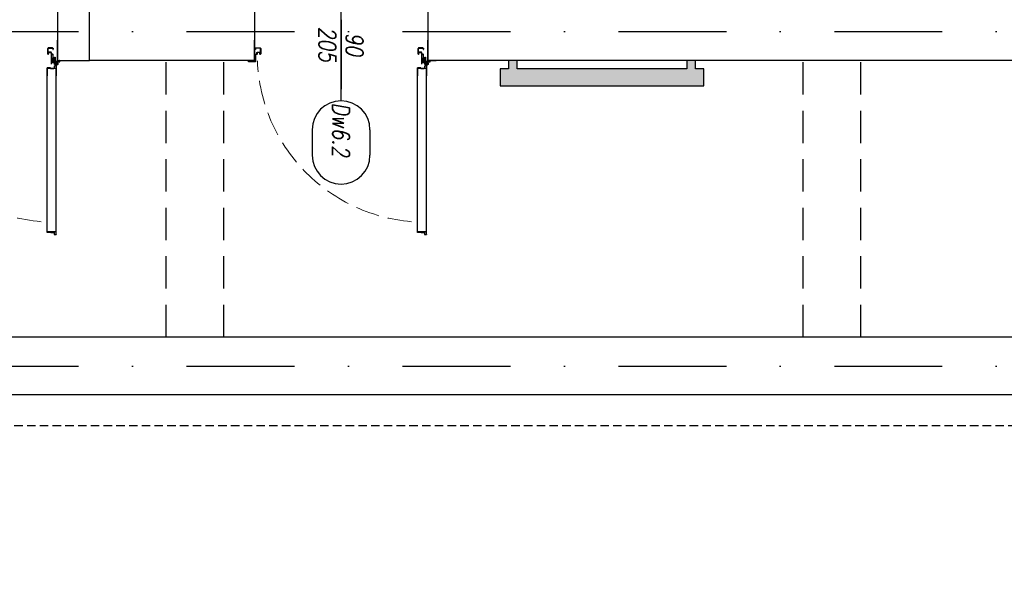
# Model space of a CAD drawing. Header units: millimetres. Extents: x 28600 to 181045, y -399112 to -163690.
# Tile 63 of 256: x 59252 to 59832, y -198393 to -198066. Entities that reach past the tile are written whole.
import ezdxf
from ezdxf.enums import TextEntityAlignment as Align

# ---------------------------------------------------------------- set-up
doc = ezdxf.new("R2010")
doc.units = ezdxf.units.MM
for name, pattern in [('CARKOVANA', [7.5, 5, -2.5]), ('CENTER', [0.6, 0.375, -0.075, 0.075, -0.075]), ('DASHDOT', [25.4, 12.7, -6.35, 0, -6.35]), ('HIDDEN', [9.525, 6.35, -3.175]), ('Hidden Line', [391.222223, 282.222223, -109])]:
    doc.linetypes.add(name, pattern=pattern)
doc.layers.get('0').update_dxf_attribs({"color": 8})
for name, color, linetype in [('!! 0_ Istn-sciany', 8, 'Continuous'), ('!! 0_ Istn-widok', 8, 'Continuous'), ('!! 1_PROJ Sciany', 8, 'Continuous'), ('!! 1_Wyburzenia', 8, 'CARKOVANA'), ('!! 2  nowe sciany - remont', 8, 'Continuous'), ('!! 2_Drzwi - nowe remont', 8, 'Continuous'), ('!! 2_drzwi opis', 8, 'Continuous'), ('0-osie-liniA', 8, 'DASHDOT')]:
    doc.layers.add(name, color=color, linetype=linetype)
doc.layers.add('!! 0_Istn-grzejniki', color=8, linetype='Continuous', plot=False)
doc.styles.add('50', font='ROMANS.shx', dxfattribs={"width": 0.8, "height": 10})
doc.styles.add('ARCHETYP', font='romans.shx', dxfattribs={"height": 15})

# ---------------------------------------------------------------- blocks, each defined once
blk = doc.blocks.new('1_ok-opis')
blk.add_line((0, 111.61), (0, 50))
for points in [[(-17, 128.61), (-17, 143.61)], [(17, 128.61), (17, 143.61)]]:
    blk.add_lwpolyline(points)
for centre, start, end in [((0, 143.61), 0, 180), ((0, 128.61), 180, 0)]:
    blk.add_arc(centre, 17, start, end)
at = {"style": 'ARCHETYP'}
for tag, height, rotation, p in [('NR', 12, 90, (0, 136.9)), ('NR', 12, 270, (0, 136.9)), ('SZEROKOŚĆ', 10, 270, (8, 78.29)), ('SZEROKOŚĆ', 10, 90, (-8, 78.29)), ('WYSOKOŚĆ', 10, 270, (-8, 78.29)), ('WYSOKOŚĆ', 10, 90, (8, 78.29))]:
    blk.add_attdef(tag, text='', height=height, rotation=rotation, dxfattribs=at).set_placement(p, align=Align.MIDDLE)
blk = doc.blocks.new('zaw-dr-90-p')
at = {"color": 2, "linetype": 'CENTER', "ltscale": 0.2}
for p, q in [((12, 0), (-12, 0)), ((0, 12), (0, -12)), ((24.5, 24), (31, 24)), ((24.5, 19), (31, 19))]:
    blk.add_line(p, q, dxfattribs=at)
at = {"ltscale": 0.2}
for p, q in [((10, 12), (6.5, 12)), ((10, 0), (10, 6.5))]:
    blk.add_line(p, q, dxfattribs=at)
blk.add_lwpolyline([(0, 6.5), (23.5, 6.5, 0.414214), (28, 11), (28, 31), (24.5, 31), (24.5, 11, -0.414214), (23.5, 10), (0, 10, 4.561698), (7.6, 6.5), (4.9, 4.2)], format="xyb", dxfattribs=at)
blk.add_lwpolyline([(-0.2, -0.2), (-2.5, -0.2), (-2.5, 0.2), (-0.2, 0.2), (-0.2, 2.5), (0.2, 2.5), (0.2, 0.2), (2.8, 0.2), (2.8, -0.2), (0.2, -0.2), (0.2, -2.8), (-0.2, -2.8)], close=True)
blk.add_lwpolyline([(10, 10), (10, 39), (6.5, 39), (6.5, 10)], dxfattribs=at)
blk.add_circle((0, 0), 6.5, dxfattribs=at)
blk = doc.blocks.new('drzwi 90- sc 12')
for p, q in [((-13620.32, 20410.16), (-13620.32, 20313.77)), ((-13614.92, 20409.86), (-13620.32, 20409.86)), ((-13616.12, 20410.26), (-13620.22, 20410.26)), ((-13616.12, 20410.26), (-13620, 20410.26)), ((-13618.17, 20410.26), (-13616.22, 20410.26)), ((-13618.17, 20410.26), (-13616.22, 20410.26)), ((-13616.12, 20410.26), (-13616.12, 20411.46)), ((-13616.12, 20411.46), (-13615.02, 20411.46)), ((-13614.92, 20411.36), (-13614.92, 20313.77)), ((-13620.32, 20313.47), (-13620.32, 20317.97)), ((-13614.92, 20312.27), (-13614.92, 20317.97)), ((-13614.92, 20313.77), (-13620.32, 20313.77)), ((-13618.22, 20313.37), (-13620.22, 20313.37)), ((-13618.22, 20313.67), (-13618.22, 20313.37)), ((-13618.22, 20313.67), (-13616.42, 20313.67)), ((-13617.77, 20311.12), (-13617.77, 20305.72)), ((-13617.77, 20311.12), (-13617.77, 20305.72)), ((-13616.17, 20309.92), (-13617.37, 20309.92)), ((-13616.17, 20309.92), (-13616.17, 20311.02)), ((-13615.92, 20313.17), (-13615.92, 20312.17)), ((-13615.92, 20312.17), (-13615.02, 20312.17)), ((-13715.57, 20308.32), (-13715.57, 20308.56)), ((-13715.57, 20307.69), (-13715.57, 20308.56)), ((-13715.57, 20307.82), (-13715.57, 20308.56)), ((-13715.57, 20307.72), (-13715.37, 20307.72)), ((-13715.77, 20301.96), (-13716.27, 20301.96)), ((-13616.77, 20301.96), (-13616.27, 20301.96))]:
    blk.add_line(p, q)
for points in [[(-13665.27, 20284.96), (-13665.27, 20325.83)], [(-13615.57, 20309.64), (-13615.32, 20309.64), (-13615.32, 20309.82), (-13616.32, 20309.82), (-13616.32, 20309.64), (-13615.92, 20309.64)]]:
    blk.add_lwpolyline(points)
at = {"lineweight": 30}
for points in [[(-13716.27, 20308.92), (-13721.27, 20308.92)], [(-13716.27, 20308.92), (-13716.27, 20296.92)], [(-13614.27, 20308.92), (-13609.27, 20308.92)], [(-13614.27, 20308.92), (-13614.27, 20296.92)]]:
    blk.add_lwpolyline(points, dxfattribs=at)
at = {"ltscale": 0.2}
for points in [[(-13715.57, 20307.51), (-13715.57, 20309.48, 0.414214), (-13715.91, 20309.82), (-13719.43, 20309.82, 0.414214), (-13719.77, 20309.48), (-13719.77, 20308.92), (-13719.59, 20308.92), (-13719.59, 20309.48, -0.414214), (-13719.43, 20309.64), (-13716.97, 20309.64)], [(-13716.97, 20309.64), (-13715.91, 20309.64, -0.414214), (-13715.75, 20309.48), (-13715.75, 20307.51)], [(-13615.92, 20309.64), (-13616.63, 20309.64, 0.414214), (-13616.79, 20309.48), (-13616.79, 20305.58, -0.414214), (-13617.13, 20305.24), (-13617.58, 20305.24, 0.414214), (-13617.74, 20305.08), (-13617.74, 20304.48, -0.414214), (-13618.08, 20304.14), (-13619.26, 20304.14, -0.414214), (-13619.6, 20304.48), (-13619.6, 20305.15, 1), (-13619.79, 20305.15), (-13619.79, 20301.96, 0.414214), (-13619.63, 20301.8), (-13617.11, 20301.8, 0.414214), (-13616.95, 20301.96), (-13616.95, 20302.52), (-13616.77, 20302.52), (-13616.77, 20301.96, -0.414214), (-13617.11, 20301.62), (-13619.63, 20301.62, -0.414214), (-13619.97, 20301.96), (-13619.97, 20305.15, -1), (-13619.42, 20305.15), (-13619.42, 20304.48, 0.414214), (-13619.26, 20304.32), (-13618.08, 20304.32, 0.414214), (-13617.92, 20304.48), (-13617.92, 20305.08, -0.414214), (-13617.58, 20305.42), (-13617.13, 20305.42, 0.414214), (-13616.97, 20305.58), (-13616.97, 20309.48, -0.414214), (-13616.63, 20309.82), (-13613.11, 20309.82, -0.414214), (-13612.77, 20309.48), (-13612.77, 20308.92), (-13612.95, 20308.92), (-13612.95, 20309.48, 0.414214), (-13613.11, 20309.64), (-13615.57, 20309.64)], [(-13715.75, 20307.76), (-13715.75, 20305.58, 0.414214), (-13715.41, 20305.24), (-13714.96, 20305.24, -0.414214), (-13714.8, 20305.08), (-13714.8, 20304.48, 0.414214), (-13714.46, 20304.14), (-13713.28, 20304.14, 0.414214), (-13712.94, 20304.48), (-13712.94, 20305.15, -1), (-13712.75, 20305.15), (-13712.75, 20301.96, -0.414214), (-13712.91, 20301.8), (-13715.43, 20301.8, -0.414214), (-13715.59, 20301.96), (-13715.59, 20302.52), (-13715.77, 20302.52), (-13715.77, 20301.96, 0.414214), (-13715.43, 20301.62), (-13712.91, 20301.62, 0.414214), (-13712.57, 20301.96), (-13712.57, 20305.15, 1), (-13713.12, 20305.15), (-13713.12, 20304.48, -0.414214), (-13713.28, 20304.32), (-13714.46, 20304.32, -0.414214), (-13714.62, 20304.48), (-13714.62, 20305.08, 0.414214), (-13714.96, 20305.42), (-13715.41, 20305.42, -0.414214), (-13715.57, 20305.58), (-13715.57, 20307.64)]]:
    blk.add_lwpolyline(points, format="xyb", dxfattribs=at)
blk.add_lwpolyline([(-13616.79, 20308.82), (-13616.97, 20308.82), (-13616.97, 20307.42), (-13616.79, 20307.42)], close=True)
for centre, radius, start, end in [((-13620.22, 20410.16), 0.1, 90, 180), ((-13615.02, 20411.36), 0.1, 0, 90), ((-13620.22, 20313.47), 0.1, 180, 270), ((-13616.42, 20313.17), 0.5, 0, 90), ((-13616.27, 20311.02), 0.1, 0, 90), ((-13615.02, 20312.27), 0.1, 270, 0)]:
    blk.add_arc(centre, radius, start, end)
at = {"linetype": 'Hidden Line', "lineweight": 9, "ltscale": 0.05}
blk.add_arc((-13615.5, 20305.14), 99.12, 94.80054, 177.69442, dxfattribs=at)
at = {"xscale": 0.09999999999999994, "yscale": 0.09999999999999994, "zscale": 0.09999999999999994, "rotation": 180.0000000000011}
blk.add_blockref('zaw-dr-90-p', (-13614.92, 20310.92), dxfattribs=at)
blk = doc.blocks.new('oznaczenie przekroi')
at = {"layer": '!! 1_Wyburzenia'}
blk.add_lwpolyline([(84721.06, -198393.4), (84958.93, -198393.4), (84958.93, -198305.1), (90995.48, -198305.1)], dxfattribs=at)

msp = doc.modelspace()

# ---------------------------------------------------------------- hatches: boundary and pattern name
at = {"layer": '!! 0_Istn-grzejniki'}
h = msp.add_hatch(color=256, dxfattribs=at)
h.dxf.hatch_style = 1
h.paths.add_polyline_path([(59540.17428, -198090.12813), (59540.17428, -198095.12813), (59535.17428, -198095.12813), (59535.17428, -198105.12813), (59655.17428, -198105.12813), (59655.17428, -198095.12813), (59650.17428, -198095.12813), (59650.17428, -198090.12813), (59645.17428, -198090.12813), (59645.17428, -198095.12813), (59545.17428, -198095.12813), (59545.17428, -198090.12813)])

# ---------------------------------------------------------------- linework, layer by layer
at = {"layer": '!! 0_ Istn-sciany'}
for points in [[(59293.56735, -198090.12813), (59293.56735, -198056.12813)], [(59293.56735, -198090.12813), (59293.56735, -198056.12813)], [(59390.56735, -198056.12813), (59390.56735, -198090.12813)], [(59492.56735, -198056.12813), (59492.56735, -198090.12813)], [(59390.56735, -198090.12813), (59293.56735, -198090.12813)], [(59390.56735, -198090.12813), (59293.56735, -198090.12813)], [(59897.56735, -198090.12813), (59492.56735, -198090.12813)], [(60331.06735, -198287.12813), (58848.56735, -198287.12813), (58848.56735, -198253.12813)], [(60163.56735, -198253.12813), (58996.56735, -198253.12813)]]:
    msp.add_lwpolyline(points, dxfattribs=at)
at = {"layer": '!! 0_ Istn-widok', "linetype": 'HIDDEN', "ltscale": 3}
for points in [[(59338.56735, -198253.12813), (59338.56735, -198090.12813)], [(59338.56735, -198253.12813), (59338.56735, -198090.12813)], [(59372.56735, -198253.12813), (59372.56735, -198090.12813)], [(59372.56735, -198253.12813), (59372.56735, -198090.12813)], [(59713.56735, -198253.12813), (59713.56735, -198090.12813)], [(59713.56735, -198253.12813), (59713.56735, -198090.12813)], [(59747.56735, -198253.12813), (59747.56735, -198090.12813)], [(59747.56735, -198253.12813), (59747.56735, -198090.12813)]]:
    msp.add_lwpolyline(points, dxfattribs=at)
at = {"layer": '!! 0_Istn-grzejniki'}
msp.add_lwpolyline([(59540.17428, -198090.12813), (59540.17428, -198095.12813), (59535.17428, -198095.12813), (59535.17428, -198105.12813), (59655.17428, -198105.12813), (59655.17428, -198095.12813), (59650.17428, -198095.12813), (59650.17428, -198090.12813), (59645.17428, -198090.12813), (59645.17428, -198095.12813), (59545.17428, -198095.12813), (59545.17428, -198090.12813)], close=True, dxfattribs=at)
at = {"layer": '!! 1_PROJ Sciany'}
msp.add_lwpolyline([(59274.56735, -198090.12813), (59293.56735, -198090.12813), (59293.56735, -198056.12813), (59274.56735, -198056.12813)], close=True, dxfattribs=at)
at = {"layer": '!! 2  nowe sciany - remont'}
msp.add_lwpolyline([(59274.56735, -198090.12813), (59293.56735, -198090.12813), (59293.56735, -198056.12813), (59274.56735, -198056.12813)], close=True, dxfattribs=at)
at = {"layer": '0-osie-liniA', "ltscale": 5}
for points in [[(57444.1616, -198073.12813), (61008.38836, -198073.12813)], [(57444.1616, -198270.12813), (61273.53541, -198270.12813)]]:
    msp.add_lwpolyline(points, dxfattribs=at)

# ---------------------------------------------------------------- block references
at = {"layer": '!! 1_Wyburzenia'}
msp.add_blockref('oznaczenie przekroi', (-27239.68678, 0), dxfattribs=at)
at = {"layer": '!! 2_Drzwi - nowe remont', "xscale": -1, "rotation": 180}
for p in [(72888.83705, -177781.20379), (73106.83705, -177781.20379)]:
    msp.add_blockref('drzwi 90- sc 12', p, dxfattribs=at)
at = {"layer": '!! 2_drzwi opis'}
ref = msp.add_blockref('1_ok-opis', (59441.56738, -198002.34971), dxfattribs=dict(at, rotation=180.0000036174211))
ref.add_attrib('WYSOKOŚĆ', '205', dxfattribs={"layer": '0', "height": 10, "rotation": 90.00000362, "style": '50', "oblique": 10, "text_generation_flag": 6, "width": 0.8}).set_placement((59433.56739, -198080.64057), align=Align.MIDDLE)
ref.add_attrib('SZEROKOŚĆ', '90', dxfattribs={"layer": '0', "height": 10, "rotation": 90.00000362, "style": '50', "oblique": 10, "text_generation_flag": 6, "width": 0.8}).set_placement((59449.56739, -198080.64057), align=Align.MIDDLE)
ref.add_attrib('NR', 'Dw6.2', dxfattribs={"layer": '0', "height": 10, "rotation": 90.00000362, "style": '50', "oblique": 10, "text_generation_flag": 6, "width": 0.8}).set_placement((59441.56739, -198130.96096), align=Align.MIDDLE)

doc.saveas('drawing.dxf')
